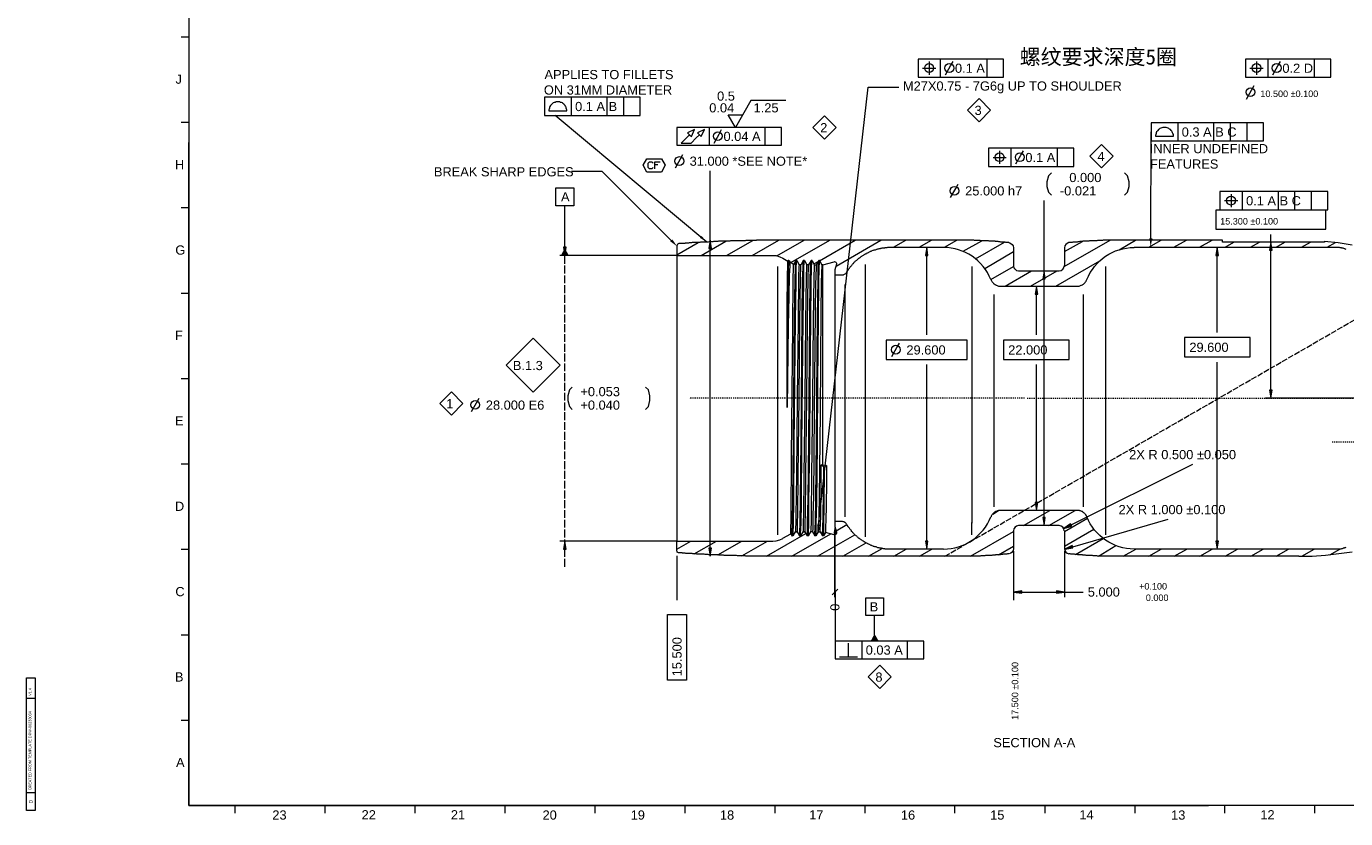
# Model space of a CAD drawing. Header units: millimetres. Extents: x 284 to 1085, y 7 to 266.
# Tile 13 of 21: x 715 to 845, y 8 to 86. Entities that reach past the tile are written whole.
import ezdxf

# ---------------------------------------------------------------- set-up
doc = ezdxf.new("R2010")
doc.units = ezdxf.units.MM
doc.linetypes.add('PDF_IMPORT', pattern=[1, 0.8, -0.2])
for name, color, linetype in [('PDF3_几何图形', 7, 'Continuous'), ('PDF3_文字', 7, 'Continuous'), ('PDF4_几何图形', 7, 'Continuous'), ('PDF4_实体填充', 7, 'Continuous'), ('PDF4_文字', 7, 'Continuous')]:
    doc.layers.add(name, color=color, linetype=linetype)
doc.styles.add('PDF F1', font='arial.ttf')
doc.styles.add('PDF SimSun', font='simsun.ttc')

msp = doc.modelspace()

# ---------------------------------------------------------------- hatches: boundary and pattern name
at = {"layer": 'PDF4_实体填充', "transparency": 33554559}
for points in [[(778.68, 64.62), (778.55, 64.81), (778.35, 64.62), (779, 64.14)], [(781.58, 64.96), (781.41, 65.16), (781.26, 64.96), (781.95, 64.55)], [(793.01, 36.83), (792.75, 36.86), (792.75, 36.83), (792.79, 36.06)], [(817.71, 36.7), (817.58, 36.94), (817.28, 36.7), (816.94, 36.47)], [(817.82, 34.57), (817.75, 34.81), (817.24, 34.57), (817.02, 34.46)], [(812.8, 30.13), (812.8, 30.37), (812, 30.24)], [(817, 30.24), (816.2, 30.37), (816.2, 30.13)]]:
    msp.add_hatch(color=256, dxfattribs=at).paths.add_polyline_path(points)

# ---------------------------------------------------------------- linework, layer by layer
at = {"layer": 'PDF3_几何图形', "lineweight": 13}
msp.add_lwpolyline([(716.09, 21.84), (716.09, 8.84), (715.23, 8.84), (715.23, 21.84)], close=True, dxfattribs=at)
for points in [[(715.23, 19.83), (716.09, 19.83)], [(715.23, 10.58), (716.09, 10.58)]]:
    msp.add_lwpolyline(points, dxfattribs=at)
at = {"layer": 'PDF4_几何图形', "lineweight": 13}
for points in [[(938.55, 9.33), (938.55, 143.27), (731.15, 143.27), (731.15, 9.33), (731.15, 74.3)], [(730.39, 84.66), (731.15, 84.66)], [(803.08, 81.6), (803.72, 81.6), (803.72, 80.94)], [(803.72, 82.25), (803.72, 81.6), (804.39, 81.6)], [(804.82, 82.47), (804.82, 80.72)], [(805.32, 80.94), (805.81, 81.82), (806.07, 82.25)], [(809.37, 82.47), (809.37, 80.72)], [(835.17, 81.6), (835.82, 81.6), (835.82, 80.94)], [(835.82, 82.25), (835.82, 81.6), (836.49, 81.6)], [(836.92, 82.47), (836.92, 80.72)], [(837.41, 80.94), (837.91, 81.82), (838.17, 82.25)], [(841.46, 82.47), (841.46, 80.72)], [(792.88, 36.83), (797.75, 79.73), (800.75, 79.73)], [(834.85, 78.56), (835.34, 79.45), (835.6, 79.88)], [(768.63, 78.74), (768.63, 76.97)], [(772.14, 78.74), (772.14, 76.97)], [(773.78, 78.74), (773.78, 76.97)], [(789.69, 78.41), (786.26, 78.41), (784.73, 75.78), (784.04, 77.01), (785.44, 77.01)], [(781.95, 64.55), (767.06, 76.97)], [(730.39, 76.3), (731.15, 76.3)], [(780.25, 75.07), (780.44, 74.88), (780.74, 75.57), (780.05, 75.27), (780.25, 75.07), (779.95, 74.77), (779.43, 74.25), (779.9, 74.25), (780.4, 74.25), (780.9, 74.77), (781.22, 75.07), (781.39, 74.88), (781.71, 75.57), (781.02, 75.27), (781.22, 75.07)], [(782.15, 75.78), (782.15, 74.04)], [(782.64, 74.25), (783.14, 75.14), (783.37, 75.57)], [(787.62, 75.78), (787.62, 74.04)], [(825.45, 64.83), (825.49, 75.35)], [(828.1, 76.24), (828.1, 74.47)], [(831.61, 76.24), (831.61, 74.47)], [(833.25, 76.24), (833.25, 74.47)], [(834.87, 76.24), (834.87, 74.47)], [(811.74, 73.74), (811.74, 71.97)], [(816.29, 73.74), (816.29, 71.97)], [(778.85, 71.82), (779.34, 72.7), (779.58, 73.13)], [(809.99, 72.85), (810.64, 72.85), (810.64, 72.21)], [(810.64, 73.5), (810.64, 72.85), (811.29, 72.85)], [(812.24, 72.21), (812.73, 73.07), (812.97, 73.5)], [(778.44, 64.7), (771.67, 71.47), (768.67, 71.47)], [(776.69, 71.86), (776.54, 71.73), (776.3, 71.73), (776.17, 71.86), (776.17, 72.27), (776.3, 72.42), (776.54, 72.42), (776.69, 72.27)], [(776.84, 71.73), (776.84, 72.42), (777.36, 72.42)], [(776.84, 72.14), (777.12, 72.14)], [(782.25, 64.73), (782.25, 71.54)], [(815.73, 71.32), (815.43, 71.04), (815.28, 70.44), (815.28, 70.01), (815.43, 69.43), (815.73, 69.15)], [(822.88, 69.15), (823.19, 69.43), (823.34, 70.01), (823.34, 70.44), (823.19, 71.04), (822.88, 71.32)], [(805.83, 68.91), (806.33, 69.79), (806.59, 70.22)], [(815, 61.73), (815, 68.63)], [(832.67, 68.61), (833.34, 68.61), (833.34, 67.96)], [(833.34, 69.25), (833.34, 68.61), (833.99, 68.61)], [(834.42, 69.49), (834.42, 67.72)], [(837.93, 69.49), (837.93, 67.72)], [(839.55, 69.49), (839.55, 67.72)], [(841.18, 69.49), (841.18, 67.72)], [(730.39, 67.92), (731.15, 67.92)], [(768.01, 63.24), (768.01, 68.11)], [(811.55, 64.49), (811.48, 64.49), (811.42, 64.49), (811.35, 64.51), (811.31, 64.51), (811.24, 64.51), (811.18, 64.53), (811.12, 64.53), (811.05, 64.53), (810.99, 64.53), (810.92, 64.55), (810.86, 64.55), (810.79, 64.55), (810.75, 64.55), (810.68, 64.58), (810.62, 64.58), (810.55, 64.58), (810.49, 64.6), (810.43, 64.6), (810.36, 64.6), (810.3, 64.6), (810.23, 64.6), (810.19, 64.62), (810.12, 64.62), (810.06, 64.62), (809.99, 64.62), (809.93, 64.64), (809.87, 64.64), (809.8, 64.64), (809.74, 64.64), (809.67, 64.64), (809.63, 64.64), (809.56, 64.66), (809.5, 64.66), (809.43, 64.66), (809.37, 64.66), (809.3, 64.66), (809.24, 64.66), (809.18, 64.68), (809.11, 64.68), (809.07, 64.68), (809, 64.68), (808.94, 64.68), (808.87, 64.68), (808.81, 64.68), (808.74, 64.7), (808.68, 64.7), (808.62, 64.7), (808.55, 64.7), (808.49, 64.7), (808.44, 64.7), (808.38, 64.7), (808.31, 64.7), (808.25, 64.7), (808.18, 64.7), (808.12, 64.73), (808.05, 64.73), (807.99, 64.73), (807.93, 64.73), (807.88, 64.73), (807.82, 64.73), (807.75, 64.73), (807.69, 64.73), (807.62, 64.73), (807.56, 64.73), (807.49, 64.73), (807.43, 64.73), (807.36, 64.73), (807.3, 64.73), (807.26, 64.73), (807.19, 64.73), (807.13, 64.73), (807.06, 64.73), (807, 64.73), (789, 64.73), (788.94, 64.73), (788.87, 64.73), (788.83, 64.73), (788.76, 64.73), (788.7, 64.73), (788.63, 64.73), (788.57, 64.73), (788.5, 64.73), (788.44, 64.73), (788.37, 64.73), (788.31, 64.73), (788.25, 64.73), (788.2, 64.73), (788.14, 64.73), (788.07, 64.73), (788.01, 64.73), (787.94, 64.73), (787.88, 64.73), (787.81, 64.73), (787.75, 64.73), (787.69, 64.73), (787.62, 64.73), (787.58, 64.73), (787.51, 64.73), (787.45, 64.73), (787.38, 64.73), (787.32, 64.73), (787.25, 64.73), (787.19, 64.73), (787.12, 64.73), (787.06, 64.73), (787, 64.73), (786.95, 64.73), (786.89, 64.73), (786.82, 64.73), (786.76, 64.7), (786.69, 64.7), (786.63, 64.7), (786.56, 64.7), (786.5, 64.7), (786.43, 64.7), (786.37, 64.7), (786.33, 64.7), (786.26, 64.7), (786.2, 64.7), (786.13, 64.7), (786.07, 64.7), (786, 64.7), (785.94, 64.7), (785.87, 64.7), (785.81, 64.7), (785.77, 64.7), (785.7, 64.68), (785.64, 64.68), (785.57, 64.68), (785.51, 64.68), (785.44, 64.68), (785.38, 64.68), (785.31, 64.68), (785.25, 64.68), (785.18, 64.68), (785.14, 64.68), (785.08, 64.68), (785.01, 64.68), (784.95, 64.68), (784.88, 64.68), (784.82, 64.66), (784.75, 64.66), (784.69, 64.66), (784.62, 64.66), (784.56, 64.66), (784.52, 64.66), (784.45, 64.66), (784.39, 64.66), (784.32, 64.66), (784.26, 64.66), (784.19, 64.64), (784.13, 64.64), (784.06, 64.64), (784, 64.64), (783.93, 64.64), (783.89, 64.64), (783.83, 64.64), (783.76, 64.64), (783.7, 64.64), (783.63, 64.64), (783.57, 64.62), (783.5, 64.62), (783.44, 64.62), (783.37, 64.62), (783.33, 64.62), (783.27, 64.62), (783.2, 64.62), (783.14, 64.62), (783.07, 64.62), (783.01, 64.6), (782.94, 64.6), (782.88, 64.6), (782.81, 64.6), (782.75, 64.6), (782.71, 64.6), (782.64, 64.6), (782.58, 64.6), (782.51, 64.58), (782.45, 64.58), (782.38, 64.58), (782.32, 64.58), (782.25, 64.58), (782.19, 64.58), (782.15, 64.58), (782.08, 64.55), (782.02, 64.55), (781.95, 64.55), (781.89, 64.55), (781.82, 64.55), (781.76, 64.55), (781.69, 64.55), (781.63, 64.53), (781.56, 64.53), (781.52, 64.53), (781.46, 64.53), (781.39, 64.53), (781.33, 64.53), (781.26, 64.51), (781.2, 64.51), (781.13, 64.51), (781.07, 64.51), (781, 64.51), (780.94, 64.51), (780.9, 64.49), (780.83, 64.49), (780.77, 64.49), (780.7, 64.49), (780.64, 64.49), (780.57, 64.49), (780.51, 64.49), (780.44, 64.47), (780.38, 64.47), (780.33, 64.47), (780.27, 64.47), (780.21, 64.47), (780.14, 64.45), (780.08, 64.45), (780.01, 64.45), (779.95, 64.45), (779.88, 64.45), (779.82, 64.45), (779.77, 64.42), (779.71, 64.42), (779.65, 64.42), (779.58, 64.42), (779.52, 64.42), (779.45, 64.4), (779.39, 64.4), (779.32, 64.4), (779.26, 64.4), (779.21, 64.4), (779.19, 64.4), (779.13, 64.38), (779.08, 64.34), (779.04, 64.3), (779.02, 64.25), (779, 64.19), (779, 63.24), (779, 36.96), (779, 35.24)], [(783.87, 63.24), (786.43, 64.7)], [(786.37, 63.24), (788.98, 64.73)], [(788.81, 63.2), (791.48, 64.73)], [(790.16, 62.53), (793.98, 64.73)], [(792.99, 62.72), (796.48, 64.73)], [(794.6, 62.2), (798.98, 64.73)], [(800.25, 64.04), (801.46, 64.73)], [(802.75, 64.04), (803.96, 64.73)], [(805.25, 64.04), (806.46, 64.73)], [(807.08, 63.65), (808.9, 64.68)], [(816.98, 62.14), (821.46, 64.73)], [(842.48, 64.62), (842.48, 64.53), (832.48, 64.53), (832.48, 64.73), (821.98, 64.73), (821.94, 64.73), (821.87, 64.73), (821.81, 64.73), (821.74, 64.73), (821.68, 64.73), (821.61, 64.73), (821.55, 64.73), (821.48, 64.73), (821.42, 64.73), (821.35, 64.73), (821.31, 64.73), (821.25, 64.73), (821.18, 64.73), (821.12, 64.73), (821.05, 64.73), (820.99, 64.73), (820.92, 64.73), (820.86, 64.73), (820.79, 64.73), (820.73, 64.7), (820.69, 64.7), (820.62, 64.7), (820.56, 64.7), (820.49, 64.7), (820.43, 64.7), (820.36, 64.7), (820.3, 64.7), (820.23, 64.7), (820.17, 64.68), (820.13, 64.68), (820.06, 64.68), (820, 64.68), (819.93, 64.68), (819.87, 64.68), (819.8, 64.68), (819.74, 64.66), (819.67, 64.66), (819.61, 64.66), (819.54, 64.66), (819.5, 64.66), (819.44, 64.66), (819.37, 64.64), (819.31, 64.64), (819.24, 64.64), (819.18, 64.64), (819.11, 64.64), (819.05, 64.64), (818.98, 64.62), (818.94, 64.62), (818.88, 64.62), (818.81, 64.62), (818.75, 64.6), (818.68, 64.6), (818.62, 64.6), (818.55, 64.6), (818.49, 64.6), (818.42, 64.58), (818.38, 64.58), (818.31, 64.58), (818.25, 64.55), (818.19, 64.55), (818.12, 64.55), (818.06, 64.55), (817.99, 64.53), (817.93, 64.53), (817.86, 64.53), (817.82, 64.53), (817.75, 64.51), (817.69, 64.51), (817.63, 64.51), (817.56, 64.49), (817.5, 64.49), (817.43, 64.49)], [(822.35, 63.8), (823.96, 64.73)], [(825.26, 64.04), (826.46, 64.73)], [(827.73, 64.04), (828.96, 64.73)], [(830.23, 64.04), (831.46, 64.73)], [(837.24, 64.53), (837.24, 65.29)], [(779, 63.3), (781.09, 64.51)], [(781.37, 63.24), (783.81, 64.64)], [(782.25, 34.55), (782.25, 63.93)], [(794.5, 61.32), (795.21, 61.32), (795.27, 61.34), (795.34, 61.34), (795.38, 61.36), (795.44, 61.39), (795.49, 61.43), (795.55, 61.47), (795.6, 61.51), (795.62, 61.56), (795.64, 61.58), (795.66, 61.62), (795.7, 61.69), (795.75, 61.73), (795.77, 61.8), (795.81, 61.84), (795.83, 61.88), (795.88, 61.95), (795.92, 61.99), (795.94, 62.05), (795.98, 62.1), (796.03, 62.14), (796.07, 62.18), (796.11, 62.25), (796.16, 62.29), (796.18, 62.33), (796.22, 62.38), (796.26, 62.42), (796.31, 62.46), (796.35, 62.53), (796.39, 62.57), (796.44, 62.61), (796.48, 62.66), (796.54, 62.7), (796.59, 62.74), (796.63, 62.79), (796.67, 62.81), (796.72, 62.85), (796.76, 62.89), (796.82, 62.94), (796.87, 62.98), (796.91, 63.02), (796.98, 63.05), (797.02, 63.09), (797.06, 63.13), (797.13, 63.15), (797.17, 63.2), (797.23, 63.24), (797.28, 63.26), (797.32, 63.3), (797.38, 63.33), (797.43, 63.37), (797.49, 63.39), (797.54, 63.41), (797.6, 63.45), (797.67, 63.48), (797.71, 63.5), (797.77, 63.54), (797.82, 63.56), (797.88, 63.58), (797.95, 63.61), (797.99, 63.65), (798.05, 63.67), (798.12, 63.69), (798.16, 63.71), (798.23, 63.74), (798.29, 63.76), (798.35, 63.78), (798.4, 63.8), (798.46, 63.8), (798.53, 63.82), (798.59, 63.84), (798.64, 63.86), (798.7, 63.89), (798.76, 63.89), (798.83, 63.91), (798.89, 63.93), (798.96, 63.93), (799, 63.95), (799.07, 63.95), (799.13, 63.97), (799.2, 63.97), (799.26, 63.99), (799.32, 63.99), (799.39, 63.99), (799.43, 64.02), (799.5, 64.02), (799.56, 64.02), (799.63, 64.02), (799.69, 64.04), (799.76, 64.04), (799.82, 64.04), (799.89, 64.04), (799.95, 64.04), (805.14, 64.04)], [(808.29, 62.92), (811.12, 64.53)], [(809.18, 61.97), (812, 63.61)], [(811.57, 64.49), (811.74, 64.42), (811.87, 64.32), (811.96, 64.17), (812, 63.99), (812, 62.23), (812.04, 62.03), (812.15, 61.88), (812.3, 61.77), (812.49, 61.73), (816.48, 61.73), (816.68, 61.77), (816.83, 61.88), (816.94, 62.03), (816.98, 62.23)], [(811.91, 64.3), (811.91, 64.32)], [(817, 63.61), (818.75, 64.6)], [(817.43, 64.49), (817.26, 64.42), (817.13, 64.32), (817.04, 64.17), (817, 63.99), (817, 62.23)], [(817.09, 64.32), (817.09, 64.3)], [(823.83, 64.04), (843.77, 64.04), (843.79, 64.04), (843.86, 64.04), (843.92, 64.04), (843.99, 64.02), (844.05, 64.02), (844.12, 64.02), (844.16, 63.99), (844.22, 63.97), (844.29, 63.97), (844.35, 63.95), (844.42, 63.93), (844.46, 63.91), (844.53, 63.89), (844.59, 63.86)], [(832.74, 64.04), (833.6, 64.53)], [(835.24, 64.04), (836.1, 64.53)], [(837.24, 50.03), (837.24, 63.74)], [(837.74, 64.04), (838.6, 64.53)], [(840.24, 64.04), (841.1, 64.53)], [(845.19, 64.25), (843.84, 64.47), (842.5, 64.6)], [(842.74, 64.04), (843.58, 64.51)], [(779, 63.24), (788.4, 63.24), (788.74, 63.22), (789.09, 63.11), (789.39, 62.98)], [(788.91, 37.01), (788.91, 62.16)], [(789.39, 62.96), (789.88, 62.68), (789.86, 62.66), (789.86, 62.44), (789.82, 60.72), (789.8, 58.15)], [(789.39, 35.52), (790.16, 35.95), (790.16, 35.97), (790.16, 36.14), (790.21, 37.61), (790.25, 43.56), (790.36, 56.21), (790.4, 60.91), (790.42, 62.05), (790.42, 62.31), (790.44, 62.36)], [(790.38, 35.76), (790.38, 35.78), (790.4, 35.93), (790.42, 36.96), (790.47, 39.08), (790.51, 44.64), (790.57, 50.87), (790.64, 56.92), (790.68, 60.63), (790.7, 61.95), (790.72, 62.64), (790.75, 62.72), (790.75, 62.74), (790.66, 62.74), (790.44, 62.36), (790.1, 62.57), (790.08, 62.57), (790.08, 62.55), (790.06, 62.42), (790.06, 62.18), (790.01, 61.3), (789.97, 59.21), (789.91, 56.38), (789.8, 48.32), (789.8, 58.15), (789.84, 61.23), (789.86, 62.25), (789.88, 62.66), (789.91, 62.72)], [(789.8, 48.32), (789.86, 56.15), (789.91, 59.57), (789.95, 61.88), (789.97, 62.53), (789.99, 62.72), (789.99, 62.74), (790.1, 62.57)], [(789.99, 62.74), (789.91, 62.74), (789.88, 62.68)], [(790.16, 35.95), (790.27, 35.76), (790.29, 35.76), (790.29, 35.91), (790.34, 37.11), (790.36, 39.31), (790.42, 45.09), (790.51, 53.37), (790.53, 57.27), (790.59, 60.8), (790.62, 62.03), (790.64, 62.61), (790.64, 62.7), (790.64, 62.72)], [(790.75, 62.74), (790.98, 62.33), (790.98, 62.31), (790.96, 62.16), (790.92, 61.06), (790.88, 56.79), (790.79, 49.29), (790.72, 41.66), (790.66, 37.76), (790.66, 37.2), (790.62, 36.3), (790.62, 36.17), (790.62, 36.14), (790.59, 36.14), (790.38, 35.76), (790.27, 35.76)], [(790.59, 36.14), (790.79, 36.14), (790.79, 36.17), (790.81, 36.27), (790.83, 37.16), (790.85, 37.76), (790.9, 41.66), (790.98, 49.29), (791.05, 56.77), (791.11, 61.04), (791.16, 62.16), (791.16, 62.29), (791.16, 62.31), (791.16, 62.33), (791.18, 62.33), (790.98, 62.33)], [(790.79, 36.14), (791.03, 35.76), (791.05, 35.91), (791.09, 37.11), (791.11, 39.31), (791.18, 45.09), (791.24, 53.37), (791.28, 57.27), (791.33, 60.8), (791.37, 62.03), (791.39, 62.61), (791.39, 62.7), (791.39, 62.72)], [(791.5, 62.74), (791.74, 62.33), (791.72, 62.31), (791.72, 62.16), (791.67, 61.06), (791.61, 56.79), (791.54, 49.29), (791.46, 41.66), (791.41, 37.76), (791.39, 37.2), (791.37, 36.3), (791.37, 36.17), (791.35, 36.17), (791.35, 36.14), (791.11, 35.76), (791.03, 35.76)], [(791.13, 35.76), (791.13, 35.78), (791.13, 35.93), (791.18, 36.96), (791.2, 39.08), (791.26, 44.64), (791.33, 50.87), (791.37, 56.92), (791.44, 60.63), (791.46, 61.95), (791.48, 62.64), (791.5, 62.72), (791.5, 62.74), (791.39, 62.74), (791.18, 62.33)], [(791.35, 36.14), (791.54, 36.14), (791.54, 36.17), (791.56, 36.27), (791.59, 37.16), (791.61, 37.76), (791.65, 41.66), (791.74, 49.29), (791.8, 56.77), (791.87, 61.04), (791.89, 62.16), (791.91, 62.29), (791.91, 62.31), (791.91, 62.33), (791.74, 62.33)], [(791.54, 36.14), (791.78, 35.76), (791.8, 35.91), (791.82, 37.11), (791.87, 39.31), (791.93, 45.09), (792, 53.37), (792.04, 57.27), (792.08, 60.8), (792.1, 62.03), (792.13, 62.61), (792.15, 62.7), (792.15, 62.72)], [(792.25, 62.74), (792.47, 62.33), (792.47, 62.31), (792.45, 62.16), (792.43, 61.06), (792.36, 56.79), (792.3, 49.29), (792.21, 41.66), (792.17, 37.76), (792.15, 37.2), (792.13, 36.3), (792.1, 36.17), (792.1, 36.14), (791.87, 35.76), (791.78, 35.76)], [(791.87, 35.76), (791.89, 35.78), (791.89, 35.93), (791.93, 36.96), (791.95, 39.08), (792.02, 44.64), (792.08, 50.87), (792.13, 56.92), (792.17, 60.63), (792.21, 61.95), (792.23, 62.64), (792.23, 62.72), (792.23, 62.74), (792.25, 62.74), (792.15, 62.74), (791.91, 62.33)], [(792.47, 62.33), (792.66, 62.33), (792.66, 62.31), (792.66, 62.29), (792.64, 62.08), (792.6, 60.35), (792.56, 57.81), (792.47, 47.78), (792.38, 39.61), (792.34, 37.76), (792.32, 36.42), (792.3, 36.17), (792.3, 36.14), (792.1, 36.14)], [(792.3, 36.14), (792.53, 35.76), (792.53, 35.91), (792.58, 37.11), (792.62, 39.31), (792.69, 45.09), (792.75, 53.37), (792.79, 57.27), (792.84, 60.8), (792.86, 62.03), (792.88, 62.61), (792.9, 62.7), (792.9, 62.72)], [(792.43, 62.4), (792.84, 62.64)], [(792.99, 62.74), (793.22, 62.33), (793.22, 62.31), (793.2, 62.1), (793.18, 61.69), (793.16, 60.35), (793.12, 57.83), (793.03, 47.78), (792.94, 39.59), (792.92, 37.76), (792.88, 36.45), (792.86, 36.19), (792.86, 36.17), (792.86, 36.14), (792.62, 35.76), (792.53, 35.76)], [(792.62, 35.76), (792.62, 35.78), (792.64, 35.93), (792.66, 36.96), (792.71, 39.08), (792.77, 44.64), (792.82, 50.87), (792.88, 56.92), (792.92, 60.63), (792.94, 61.95), (792.99, 62.64), (792.99, 62.72), (792.99, 62.74), (792.9, 62.74), (792.66, 62.33)], [(792.86, 36.14), (793.03, 36.14), (793.05, 36.14), (793.05, 36.17), (793.05, 36.32), (793.1, 37.65), (793.1, 37.76), (793.1, 37.83), (793.1, 37.87), (793.1, 37.93), (793.1, 38), (793.12, 38.06), (793.12, 38.13), (793.12, 38.19), (793.12, 38.26), (793.12, 38.32), (793.12, 38.39), (793.12, 38.45), (793.12, 38.49), (793.12, 38.56), (793.12, 38.62), (793.12, 38.69), (793.12, 38.75), (793.12, 38.82), (793.12, 38.88), (793.12, 38.95), (793.12, 39.01), (793.12, 39.08), (793.12, 39.12), (793.12, 39.18), (793.12, 39.25), (793.12, 39.31), (793.12, 39.38), (793.12, 39.44), (793.14, 39.51), (793.14, 39.57), (793.14, 39.64), (793.14, 39.68), (793.14, 39.74), (793.14, 39.81), (793.14, 39.87), (793.14, 39.94), (793.14, 40), (793.14, 40.07), (793.14, 40.13), (793.14, 40.2), (793.14, 40.26), (793.14, 40.3), (793.14, 40.37), (793.14, 40.43), (793.14, 40.5), (793.14, 40.56), (793.14, 40.63), (793.14, 40.69), (793.14, 40.76), (793.14, 40.82), (793.14, 40.89), (793.14, 40.93), (793.14, 40.99), (793.14, 41.06), (793.14, 41.12), (793.16, 41.19), (793.16, 41.25), (793.16, 41.32), (793.16, 41.38), (793.16, 41.45), (793.16, 41.51), (793.16, 41.55), (793.16, 41.62), (793.16, 41.68), (793.16, 41.75), (793.16, 41.81), (793.16, 41.88), (793.16, 41.94), (793.16, 42.01), (793.16, 42.07), (793.16, 42.14), (793.16, 42.18), (793.16, 42.24), (793.16, 42.31), (793.16, 42.37), (793.16, 42.44), (793.16, 42.5), (793.16, 42.57), (793.16, 42.63), (793.16, 42.7), (793.31, 42.7), (793.31, 62.33), (793.22, 62.33)], [(793.31, 62.33), (794.41, 62.61), (794.45, 62.64), (794.52, 62.61), (794.58, 62.59), (794.63, 62.55), (794.65, 62.48), (794.65, 62.42), (794.65, 62.38), (794.5, 61.84), (794.5, 61.32), (794.5, 38.62), (794.5, 37.16)], [(797.49, 36.83), (797.49, 62.36)], [(803.51, 55.44), (803.51, 63.24)], [(807.93, 62.16), (807.93, 37.01)], [(809.78, 60.89), (812, 62.16)], [(816.16, 60.24), (820.47, 62.72)], [(821.05, 37.01), (821.05, 62.16)], [(831.98, 55.67), (831.98, 63.24)], [(811.18, 60.24), (813.77, 61.73)], [(812.17, 61.86), (812.17, 61.88)], [(813.66, 60.24), (816.27, 61.73)], [(815, 37.55), (815, 60.93)], [(816.81, 61.88), (816.81, 61.86)], [(730.39, 59.55), (731.15, 59.55)], [(795.49, 38.56), (795.49, 60.39)], [(810.12, 39.42), (810.12, 59.4)], [(814.24, 55.44), (814.24, 59.45)], [(818.85, 39.42), (818.85, 59.4)], [(800.08, 53.32), (800.57, 54.21), (800.83, 54.64)], [(803.51, 35.24), (803.51, 52.55)], [(814.24, 39.03), (814.24, 52.55)], [(831.98, 35.24), (831.98, 52.79)], [(730.39, 51.17), (731.15, 51.17)], [(853.86, 49.25), (836.72, 49.25)], [(730.39, 42.81), (731.15, 42.81)], [(793.03, 36.14), (793.27, 35.76), (793.29, 35.76), (793.29, 35.84), (793.31, 36.55), (793.33, 37.59), (793.4, 42.48), (793.16, 42.7)], [(793.31, 42.7), (793.68, 42.65), (793.48, 42.48), (793.4, 42.48)], [(817.65, 36.83), (829.57, 42.78)], [(793.38, 35.76), (793.38, 35.78), (793.4, 35.95), (793.42, 37.01), (793.44, 38.54), (793.48, 42.48)], [(810.12, 38.6), (810.12, 39.49)], [(818.85, 38.6), (818.85, 39.49)], [(795.49, 37.63), (795.49, 38.62)], [(809.97, 37.89), (810.53, 38.24)], [(812.97, 36.75), (815.56, 38.24)], [(815.47, 36.75), (818.06, 38.24)], [(788.91, 35.86), (788.91, 37.07)], [(805.14, 34.44), (799.95, 34.44), (799.89, 34.44), (799.82, 34.44), (799.76, 34.44), (799.69, 34.46), (799.63, 34.46), (799.56, 34.46), (799.5, 34.46), (799.43, 34.46), (799.39, 34.48), (799.32, 34.48), (799.26, 34.48), (799.2, 34.51), (799.13, 34.51), (799.07, 34.53), (799, 34.53), (798.94, 34.55), (798.89, 34.55), (798.83, 34.57), (798.76, 34.59), (798.7, 34.59), (798.64, 34.61), (798.59, 34.64), (798.53, 34.66), (798.46, 34.68), (798.4, 34.68), (798.33, 34.7), (798.29, 34.72), (798.23, 34.74), (798.16, 34.77), (798.12, 34.79), (798.05, 34.81), (797.99, 34.85), (797.95, 34.87), (797.88, 34.89), (797.82, 34.92), (797.77, 34.94), (797.71, 34.98), (797.67, 35), (797.6, 35.02), (797.54, 35.07), (797.49, 35.09), (797.43, 35.11), (797.38, 35.15), (797.32, 35.17), (797.28, 35.22), (797.21, 35.26), (797.17, 35.28), (797.13, 35.33), (797.06, 35.35), (797.02, 35.39), (796.98, 35.43), (796.91, 35.48), (796.87, 35.5), (796.82, 35.54), (796.76, 35.58), (796.72, 35.63), (796.67, 35.67), (796.63, 35.71), (796.59, 35.76), (796.54, 35.8), (796.48, 35.82), (796.44, 35.86), (796.39, 35.93), (796.35, 35.97), (796.31, 36.02), (796.26, 36.06), (796.22, 36.1), (796.18, 36.14), (796.13, 36.19), (796.11, 36.25), (796.07, 36.3), (796.03, 36.34), (795.98, 36.38), (795.94, 36.45), (795.92, 36.49), (795.88, 36.53), (795.83, 36.6), (795.81, 36.64), (795.77, 36.68), (795.73, 36.75), (795.7, 36.79), (795.66, 36.86), (795.64, 36.9), (795.6, 36.96), (795.55, 37.01), (795.51, 37.05), (795.47, 37.07), (795.4, 37.11), (795.36, 37.14), (795.29, 37.14), (795.23, 37.16), (795.21, 37.16), (794.5, 37.16), (794.5, 36.66), (794.65, 36.1), (794.65, 36.06), (794.65, 35.99), (794.63, 35.95), (794.58, 35.89), (794.52, 35.86), (794.47, 35.84), (794.41, 35.86), (793.57, 36.08), (793.38, 35.76), (793.27, 35.76)], [(794.6, 36.25), (795.66, 36.86)], [(797.49, 35.65), (797.49, 36.88)], [(807.93, 35.84), (807.93, 37.05)], [(816.98, 36.25), (816.94, 36.45), (816.83, 36.6), (816.68, 36.7), (816.48, 36.75), (812.49, 36.75), (812.3, 36.7), (812.15, 36.6), (812.04, 36.45), (812, 36.25), (812, 34.48), (811.96, 34.31), (811.87, 34.16), (811.74, 34.05), (811.57, 33.99)], [(812.17, 36.6), (812.17, 36.62)], [(816.81, 36.6), (816.81, 36.62)], [(817, 36.19), (819.24, 37.48)], [(817, 34.74), (819.87, 36.4)], [(817, 36.25), (817, 34.48), (817.04, 34.31), (817.13, 34.16), (817.26, 34.05), (817.43, 33.99)], [(817.8, 34.68), (827.15, 37.39)], [(821.05, 35.84), (821.05, 37.05)], [(779, 34.46), (780.38, 35.24)], [(811.55, 33.99), (811.48, 33.99), (811.42, 33.99), (811.35, 33.97), (811.31, 33.97), (811.24, 33.97), (811.18, 33.95), (811.12, 33.95), (811.05, 33.95), (810.99, 33.95), (810.92, 33.92), (810.86, 33.92), (810.79, 33.92), (810.75, 33.92), (810.68, 33.9), (810.62, 33.9), (810.55, 33.9), (810.49, 33.9), (810.43, 33.88), (810.36, 33.88), (810.3, 33.88), (810.23, 33.88), (810.19, 33.86), (810.12, 33.86), (810.06, 33.86), (809.99, 33.86), (809.93, 33.86), (809.87, 33.84), (809.8, 33.84), (809.74, 33.84), (809.67, 33.84), (809.63, 33.84), (809.56, 33.82), (809.5, 33.82), (809.43, 33.82), (809.37, 33.82), (809.3, 33.82), (809.24, 33.82), (809.18, 33.8), (809.11, 33.8), (809.05, 33.8), (809, 33.8), (808.94, 33.8), (808.87, 33.8), (808.81, 33.8), (808.74, 33.77), (808.68, 33.77), (808.62, 33.77), (808.55, 33.77), (808.49, 33.77), (808.44, 33.77), (808.38, 33.77), (808.31, 33.77), (808.25, 33.77), (808.18, 33.77), (808.12, 33.75), (808.05, 33.75), (807.99, 33.75), (807.93, 33.75), (807.86, 33.75), (807.82, 33.75), (807.75, 33.75), (807.69, 33.75), (807.62, 33.75), (807.56, 33.75), (807.49, 33.75), (807.43, 33.75), (807.36, 33.75), (807.3, 33.75), (807.24, 33.75), (807.19, 33.75), (807.13, 33.75), (807.06, 33.75), (807, 33.75), (789, 33.75), (788.94, 33.75), (788.87, 33.75), (788.81, 33.75), (788.74, 33.75), (788.68, 33.75), (788.61, 33.75), (788.55, 33.75), (788.5, 33.75), (788.44, 33.75), (788.37, 33.75), (788.31, 33.75), (788.25, 33.75), (788.18, 33.75), (788.12, 33.75), (788.05, 33.75), (787.99, 33.75), (787.92, 33.75), (787.88, 33.75), (787.81, 33.75), (787.75, 33.75), (787.69, 33.75), (787.62, 33.75), (787.56, 33.75), (787.49, 33.75), (787.43, 33.75), (787.36, 33.75), (787.32, 33.75), (787.25, 33.75), (787.19, 33.75), (787.12, 33.75), (787.06, 33.75), (787, 33.75), (786.93, 33.75), (786.87, 33.75), (786.8, 33.77), (786.74, 33.77), (786.69, 33.77), (786.63, 33.77), (786.56, 33.77), (786.5, 33.77), (786.43, 33.77), (786.37, 33.77), (786.31, 33.77), (786.24, 33.77), (786.18, 33.77), (786.11, 33.77), (786.07, 33.77), (786, 33.77), (785.94, 33.77), (785.87, 33.77), (785.81, 33.77), (785.75, 33.77), (785.68, 33.8), (785.62, 33.8), (785.55, 33.8), (785.49, 33.8), (785.44, 33.8), (785.38, 33.8), (785.31, 33.8), (785.25, 33.8), (785.18, 33.8), (785.12, 33.8), (785.06, 33.8), (784.99, 33.8), (784.93, 33.8), (784.86, 33.82), (784.82, 33.82), (784.75, 33.82), (784.69, 33.82), (784.62, 33.82), (784.56, 33.82), (784.49, 33.82), (784.43, 33.82), (784.37, 33.82), (784.3, 33.82), (784.26, 33.82), (784.19, 33.84), (784.13, 33.84), (784.06, 33.84), (784, 33.84), (783.93, 33.84), (783.87, 33.84), (783.81, 33.84), (783.74, 33.84), (783.68, 33.84), (783.63, 33.84), (783.57, 33.86), (783.5, 33.86), (783.44, 33.86), (783.37, 33.86), (783.31, 33.86), (783.24, 33.86), (783.18, 33.86), (783.12, 33.86), (783.07, 33.88), (783.01, 33.88), (782.94, 33.88), (782.88, 33.88), (782.81, 33.88), (782.75, 33.88), (782.68, 33.88), (782.62, 33.88), (782.55, 33.9), (782.49, 33.9), (782.45, 33.9), (782.38, 33.9), (782.32, 33.9), (782.25, 33.9), (782.19, 33.9), (782.12, 33.9), (782.06, 33.92), (781.99, 33.92), (781.93, 33.92), (781.89, 33.92), (781.82, 33.92), (781.76, 33.92), (781.69, 33.95), (781.63, 33.95), (781.56, 33.95), (781.5, 33.95), (781.43, 33.95), (781.37, 33.95), (781.3, 33.95), (781.26, 33.97), (781.2, 33.97), (781.13, 33.97), (781.07, 33.97), (781, 33.97), (780.94, 33.97), (780.87, 33.99), (780.81, 33.99), (780.74, 33.99), (780.7, 33.99), (780.64, 33.99), (780.57, 33.99), (780.51, 34.01), (780.44, 34.01), (780.38, 34.01), (780.31, 34.01), (780.25, 34.01), (780.18, 34.01), (780.12, 34.03), (780.08, 34.03), (780.01, 34.03), (779.95, 34.03), (779.88, 34.03), (779.82, 34.05), (779.75, 34.05), (779.69, 34.05), (779.62, 34.05), (779.56, 34.05), (779.52, 34.08), (779.45, 34.08), (779.39, 34.08), (779.32, 34.08), (779.26, 34.08), (779.19, 34.08), (779.15, 34.1), (779.08, 34.12), (779.04, 34.16), (779.02, 34.23), (779, 34.29), (779, 35.24), (788.4, 35.24)], [(780.7, 33.99), (782.88, 35.24)], [(783.01, 33.88), (785.38, 35.24)], [(785.36, 33.8), (787.88, 35.24)], [(787.79, 33.75), (791.65, 35.97)], [(788.4, 35.24), (788.74, 35.26), (789.09, 35.37), (789.39, 35.5)], [(790.27, 33.75), (794.09, 35.95)], [(792.77, 33.75), (796.46, 35.86)], [(794.5, 29.74), (794.5, 36.14), (794.5, 29.74)], [(794.5, 29.74), (794.5, 36.14), (794.5, 29.74)], [(794.5, 36.06), (794.52, 24.57)], [(795.27, 33.75), (797.56, 35.07)], [(807.8, 33.75), (812, 36.19)], [(818.08, 33.92), (820.79, 35.5)], [(730.39, 34.44), (731.15, 34.44)], [(779, 33.8), (779, 29.46)], [(779.02, 34.18), (779.02, 34.14)], [(797.77, 33.75), (799.11, 34.51)], [(800.27, 33.75), (801.48, 34.44)], [(802.77, 33.75), (803.98, 34.44)], [(810.53, 33.9), (812, 34.74)], [(811.91, 34.16), (811.91, 34.18)], [(812, 34.25), (812, 29.74)], [(812, 33.99), (812, 29.46)], [(817, 34.25), (817, 29.74)], [(817.09, 34.18), (817.09, 34.16)], [(839.98, 33.75), (821.98, 33.75), (821.94, 33.75), (821.87, 33.75), (821.81, 33.75), (821.74, 33.75), (821.68, 33.75), (821.61, 33.75), (821.55, 33.75), (821.48, 33.75), (821.42, 33.75), (821.35, 33.75), (821.31, 33.75), (821.25, 33.75), (821.18, 33.75), (821.12, 33.75), (821.05, 33.75), (820.99, 33.75), (820.92, 33.75), (820.86, 33.75), (820.79, 33.77), (820.73, 33.77), (820.69, 33.77), (820.62, 33.77), (820.56, 33.77), (820.49, 33.77), (820.43, 33.77), (820.36, 33.77), (820.3, 33.77), (820.23, 33.77), (820.17, 33.8), (820.13, 33.8), (820.06, 33.8), (820, 33.8), (819.93, 33.8), (819.87, 33.8), (819.8, 33.8), (819.74, 33.82), (819.67, 33.82), (819.61, 33.82), (819.54, 33.82), (819.5, 33.82), (819.44, 33.82), (819.37, 33.84), (819.31, 33.84), (819.24, 33.84), (819.18, 33.84), (819.11, 33.84), (819.05, 33.86), (818.98, 33.86), (818.94, 33.86), (818.88, 33.86), (818.81, 33.86), (818.75, 33.88), (818.68, 33.88), (818.62, 33.88), (818.55, 33.88), (818.49, 33.9), (818.42, 33.9), (818.38, 33.9), (818.31, 33.9), (818.25, 33.92), (818.19, 33.92), (818.12, 33.92), (818.06, 33.92), (817.99, 33.95), (817.93, 33.95), (817.86, 33.95), (817.82, 33.95), (817.75, 33.97), (817.69, 33.97), (817.63, 33.97), (817.56, 33.99), (817.5, 33.99), (817.43, 33.99)], [(820.32, 33.77), (822.04, 34.79)], [(822.76, 33.75), (823.98, 34.44)], [(844.57, 34.61), (844.5, 34.59), (844.46, 34.57), (844.4, 34.55), (844.33, 34.53), (844.27, 34.51), (844.22, 34.48), (844.16, 34.48), (844.09, 34.46), (844.03, 34.46), (843.97, 34.46), (843.9, 34.44), (843.84, 34.44), (843.77, 34.44), (823.83, 34.44)], [(825.26, 33.75), (826.48, 34.44)], [(827.76, 33.75), (828.98, 34.44)], [(830.26, 33.75), (831.46, 34.44)], [(832.76, 33.75), (833.96, 34.44)], [(835.26, 33.75), (836.46, 34.44)], [(837.76, 33.75), (838.96, 34.44)], [(839.98, 33.75), (841.29, 33.77), (842.59, 33.86), (843.9, 34.01), (845.19, 34.2)], [(840.26, 33.75), (841.46, 34.44)], [(843.02, 33.9), (843.99, 34.46)], [(794.78, 30.54), (794.22, 29.96), (794.78, 30.54)], [(794.78, 30.54), (794.22, 29.96), (794.78, 30.54)], [(812.8, 30.24), (816.2, 30.24)], [(817, 30.24), (818.83, 30.24)], [(798.38, 25.43), (798.38, 27.93)], [(730.39, 26.06), (731.15, 26.06)], [(794.95, 23.9), (795.83, 23.9), (795.83, 24.57), (795.83, 25.22)], [(797.13, 25.43), (797.13, 23.69)], [(801.57, 25.43), (801.57, 23.69)], [(795.83, 23.9), (796.7, 23.9)], [(730.39, 17.69), (731.15, 17.69)], [(908.57, 9.33), (938.55, 9.33), (731.15, 9.33), (831.1, 9.33)], [(735.65, 9.33), (735.65, 8.58)], [(744.49, 9.33), (744.49, 8.58)], [(753.3, 9.33), (753.3, 8.58)], [(762.12, 9.33), (762.12, 8.58)], [(770.94, 9.33), (770.94, 8.58)], [(779.77, 9.33), (779.77, 8.58)], [(788.59, 9.33), (788.59, 8.58)], [(797.41, 9.33), (797.41, 8.58)], [(806.22, 9.33), (806.22, 8.58)], [(815.06, 9.33), (815.06, 8.58)], [(823.88, 9.33), (823.88, 8.58)], [(832.69, 9.33), (832.69, 8.58)], [(841.51, 9.33), (841.51, 8.58)]]:
    msp.add_lwpolyline(points, dxfattribs=at)
for points in [[(811.01, 80.72), (811.01, 82.47), (802.64, 82.47), (802.64, 80.72)], [(843.1, 80.72), (843.1, 82.47), (834.74, 82.47), (834.74, 80.72)], [(775.4, 76.97), (775.4, 78.74), (766.02, 78.74), (766.02, 76.97)], [(766.45, 77.42), (767.34, 77.42), (768.2, 77.42), (768.2, 77.51), (768.18, 77.59), (768.16, 77.68), (768.13, 77.77), (768.09, 77.85), (768.05, 77.92), (767.98, 78), (767.92, 78.07), (767.83, 78.13), (767.77, 78.18), (767.68, 78.22), (767.6, 78.24), (767.51, 78.28), (767.42, 78.28), (767.23, 78.28), (767.14, 78.28), (767.06, 78.24), (766.97, 78.22), (766.88, 78.18), (766.82, 78.13), (766.73, 78.07), (766.67, 78), (766.6, 77.92), (766.56, 77.85), (766.52, 77.77), (766.5, 77.68), (766.47, 77.59), (766.45, 77.51)], [(808.62, 78.61), (809.76, 77.47), (808.62, 76.34), (807.49, 77.47)], [(793.48, 76.93), (794.6, 75.78), (793.48, 74.64), (792.34, 75.78)], [(789.26, 74.04), (789.26, 75.78), (779, 75.78), (779, 74.04)], [(836.51, 74.47), (836.51, 76.24), (825.49, 76.24), (825.49, 74.47)], [(825.92, 74.92), (826.81, 74.92), (827.67, 74.92), (827.67, 75.01), (827.67, 75.09), (827.63, 75.2), (827.6, 75.27), (827.56, 75.35), (827.52, 75.42), (827.45, 75.5), (827.39, 75.57), (827.3, 75.63), (827.24, 75.68), (827.15, 75.72), (827.07, 75.74), (826.98, 75.78), (826.89, 75.78), (826.72, 75.78), (826.64, 75.78), (826.53, 75.74), (826.44, 75.72), (826.35, 75.68), (826.29, 75.63), (826.23, 75.57), (826.14, 75.5), (826.1, 75.42), (826.03, 75.35), (825.99, 75.27), (825.97, 75.2), (825.95, 75.09), (825.92, 75.01)], [(817.93, 71.97), (817.93, 73.74), (809.54, 73.74), (809.54, 71.97)], [(820.62, 74.1), (821.76, 72.98), (820.62, 71.84), (819.48, 72.98)], [(775.68, 72.08), (776.05, 72.72), (776.76, 72.72), (777.49, 72.72), (777.86, 72.08), (777.49, 71.41), (776.76, 71.41), (776.05, 71.41)], [(767.14, 68.11), (767.14, 69.86), (768.89, 69.86), (768.89, 68.11)], [(842.82, 67.72), (842.82, 69.49), (832.24, 69.49), (832.24, 67.72)], [(831.85, 67.66), (831.85, 65.8), (842.61, 65.8), (842.61, 67.66)], [(782.38, 63.93), (782.25, 64.73), (782.12, 63.93)], [(803.61, 63.24), (803.51, 64.04), (803.38, 63.24)], [(832.11, 63.24), (831.98, 64.04), (831.85, 63.24)], [(837.35, 63.74), (837.24, 64.53), (837.11, 63.74)], [(815.12, 60.93), (815, 61.73), (814.87, 60.93)], [(814.37, 59.45), (814.24, 60.24), (814.11, 59.45)], [(799.52, 54.92), (799.52, 53.04), (807.47, 53.04), (807.47, 54.92)], [(811.03, 54.92), (811.03, 53.04), (817.45, 53.04), (817.45, 54.92)], [(828.77, 55.18), (828.77, 53.3), (835.19, 53.3), (835.19, 55.18)], [(756.9, 49.88), (758.03, 48.73), (756.9, 47.59), (755.76, 48.73)], [(837.11, 50.03), (837.24, 49.25), (837.35, 50.03)], [(814.11, 39.03), (814.24, 38.24), (814.37, 39.03)], [(814.87, 37.55), (815, 36.75), (815.12, 37.55)], [(817.58, 36.94), (816.94, 36.47), (817.71, 36.7)], [(794.5, 29.74), (794.5, 36.14)], [(803.38, 35.24), (803.51, 34.44), (803.61, 35.24)], [(831.85, 35.24), (831.98, 34.44), (832.11, 35.24)], [(782.12, 34.55), (782.25, 33.75), (782.38, 34.55)], [(817.75, 34.81), (817.02, 34.46), (817.82, 34.57)], [(794.78, 30.54), (794.22, 29.96)], [(812.8, 30.37), (812, 30.24), (812.8, 30.13)], [(816.2, 30.13), (817, 30.24), (816.2, 30.37)], [(797.51, 27.93), (797.51, 29.68), (799.26, 29.68), (799.26, 27.93)], [(778.07, 21.62), (778.07, 28.04), (779.95, 28.04), (779.95, 21.62)], [(803.2, 23.69), (803.2, 25.43), (794.52, 25.43), (794.52, 23.69)], [(798.89, 23.06), (800.01, 21.94), (798.89, 20.8), (797.75, 21.94)]]:
    msp.add_lwpolyline(points, close=True, dxfattribs=at)
at = {"layer": 'PDF4_几何图形', "color": 12, "linetype": 'PDF_IMPORT', "lineweight": 13, "ltscale": 0.958333, "true_color": 0xb50000}
msp.add_lwpolyline([(768.01, 32.72), (768.01, 65.78)], dxfattribs=at)
at = {"layer": 'PDF4_几何图形', "lineweight": 25}
for points in [[(825.34, 64.83), (825.58, 64.83)], [(794.37, 36.06), (794.63, 36.06)]]:
    msp.add_lwpolyline(points, close=True, dxfattribs=at)
at = {"layer": 'PDF4_几何图形', "color": 12, "lineweight": 13, "true_color": 0xb50000}
for points in [[(767.9, 64.04), (768.01, 63.24), (768.13, 64.04)], [(764.9, 55.13), (767.57, 52.48), (764.9, 49.83), (762.25, 52.48)], [(768.13, 34.46), (768.01, 35.24), (767.9, 34.46)]]:
    msp.add_lwpolyline(points, close=True, dxfattribs=at)
at = {"layer": 'PDF4_几何图形', "lineweight": 13}
for points in [[(809.8, 60.87), (809.82, 60.8), (809.84, 60.76), (809.89, 60.7), (809.91, 60.65), (809.95, 60.61), (809.99, 60.54), (810.04, 60.5), (810.08, 60.46), (810.12, 60.44), (810.19, 60.39), (810.23, 60.35), (810.3, 60.33), (810.34, 60.31), (810.4, 60.29), (810.47, 60.26), (810.53, 60.24), (810.6, 60.24), (810.66, 60.24), (810.71, 60.24), (810.73, 60.24), (818.27, 60.24), (818.31, 60.24), (818.38, 60.24), (818.44, 60.24), (818.51, 60.26), (818.57, 60.29), (818.64, 60.31), (818.68, 60.33), (818.75, 60.35), (818.79, 60.39), (818.85, 60.42), (818.9, 60.46), (818.94, 60.5), (818.98, 60.54), (819.03, 60.59), (819.07, 60.65), (819.11, 60.7), (819.13, 60.74), (819.16, 60.8), (819.2, 60.87, -0.308554), (823.83, 64.02)], [(793.68, 42.65, -0.004272), (793.61, 37.67), (793.57, 36.25), (793.57, 36.1), (793.57, 36.08)], [(823.83, 34.46, -0.307171), (819.2, 37.61), (819.18, 37.67), (819.13, 37.72), (819.11, 37.78), (819.07, 37.83), (819.03, 37.87), (819, 37.93), (818.94, 37.98), (818.9, 38.02), (818.85, 38.04), (818.81, 38.08), (818.75, 38.13), (818.7, 38.15), (818.64, 38.17), (818.57, 38.19), (818.51, 38.21), (818.47, 38.24), (818.4, 38.24), (818.34, 38.24), (818.27, 38.24), (810.73, 38.24), (810.66, 38.24), (810.6, 38.24), (810.53, 38.24), (810.47, 38.21), (810.43, 38.19), (810.36, 38.17), (810.3, 38.15), (810.25, 38.13), (810.19, 38.08), (810.15, 38.06), (810.08, 38.02), (810.04, 37.98), (809.99, 37.93), (809.95, 37.89), (809.91, 37.85), (809.89, 37.78), (809.84, 37.74), (809.82, 37.67), (809.8, 37.61)]]:
    msp.add_lwpolyline(points, format="xyb", dxfattribs=at)
at = {"layer": 'PDF4_几何图形', "color": 12, "lineweight": 13, "true_color": 0xb50000}
for points in [[(779, 63.24), (767.51, 63.24)], [(758.87, 47.94), (759.36, 48.8), (759.6, 49.25)], [(768.74, 50.33), (768.46, 50.05), (768.31, 49.47), (768.31, 49.01), (768.46, 48.43), (768.74, 48.15)], [(775.92, 48.15), (776.22, 48.43), (776.35, 49.01), (776.35, 49.47), (776.22, 50.05), (775.92, 50.33)], [(779, 35.24), (767.51, 35.24)]]:
    msp.add_lwpolyline(points, dxfattribs=at)
at = {"layer": 'PDF4_几何图形', "linetype": 'PDF_IMPORT', "lineweight": 13, "ltscale": 0.694392}
msp.add_lwpolyline([(805.27, 33.75), (849.42, 59.23)], dxfattribs=at)
at = {"layer": 'PDF4_几何图形', "linetype": 'PDF_IMPORT', "lineweight": 13, "ltscale": 0.136667}
for points in [[(813.08, 49.25), (780.21, 49.25)], [(813.34, 49.25), (845.56, 49.25), (845.71, 49.25)]]:
    msp.add_lwpolyline(points, dxfattribs=at)
at = {"layer": 'PDF4_几何图形', "linetype": 'PDF_IMPORT', "lineweight": 13, "ltscale": 0.135}
msp.add_lwpolyline([(843.23, 44.98), (848.06, 44.98)], dxfattribs=at)
at = {"layer": 'PDF4_几何图形', "lineweight": 13}
for centre in [(803.72, 81.61), (805.71, 81.61), (835.82, 81.61), (837.8, 81.61), (835.24, 79.24), (783.01, 74.93), (779.24, 72.49), (810.64, 72.86), (812.61, 72.86), (806.22, 69.58), (833.32, 68.61), (800.47, 54)]:
    msp.add_circle(centre, 0.429, dxfattribs=at)
at = {"layer": 'PDF4_几何图形', "color": 12, "lineweight": 13, "true_color": 0xb50000}
msp.add_circle((759.23, 48.59), 0.429, dxfattribs=at)
at = {"layer": 'PDF4_几何图形', "lineweight": 13}
for centre, radius, start, end in [((805.14, 59.03), 4.99, 21.6699, 89.9717), ((805.15, 39.43), 4.97, 269.8836, 338.4749)]:
    msp.add_arc(centre, radius, start, end, dxfattribs=at)
at = {"layer": 'PDF4_实体填充', "lineweight": 25, "transparency": 33554559}
for points in [[(782.25, 64.73), (782.38, 63.93), (782.12, 63.93)], [(825.34, 64.83), (825.58, 64.83), (825.45, 64.04)], [(768.01, 63.93), (768.41, 63.24), (767.62, 63.24)], [(803.51, 64.04), (803.61, 63.24), (803.38, 63.24)], [(831.98, 64.04), (832.11, 63.24), (831.85, 63.24)], [(837.24, 64.53), (837.35, 63.74), (837.11, 63.74)], [(815, 61.73), (815.12, 60.93), (814.87, 60.93)], [(814.24, 60.24), (814.37, 59.45), (814.11, 59.45)], [(837.11, 50.03), (837.35, 50.03), (837.24, 49.25)], [(814.11, 39.03), (814.37, 39.03), (814.24, 38.24)], [(814.87, 37.55), (815.12, 37.55), (815, 36.75)], [(794.5, 36.86), (794.63, 36.06), (794.37, 36.06)], [(803.38, 35.24), (803.61, 35.24), (803.51, 34.44)], [(831.85, 35.24), (832.11, 35.24), (831.98, 34.44)], [(782.12, 34.55), (782.38, 34.55), (782.25, 33.75)], [(798.38, 26.14), (798.79, 25.43), (797.99, 25.43)]]:
    msp.add_solid(points, dxfattribs=at)
at = {"layer": 'PDF4_实体填充', "color": 12, "lineweight": 25, "true_color": 0xb50000, "transparency": 33554559}
for points in [[(767.9, 64.04), (768.13, 64.04), (768.01, 63.24)], [(768.01, 35.24), (768.13, 34.46), (767.9, 34.46)]]:
    msp.add_solid(points, dxfattribs=at)

# ---------------------------------------------------------------- texts
at = {"layer": 'PDF3_文字', "color": 12, "true_color": 0xc00000, "insert": (812.61, 82.62), "char_height": 1.507, "attachment_point": 4, "style": 'PDF SimSun'}
msp.add_mtext('螺纹要求深度5圈', dxfattribs=at)
at = {"layer": 'PDF3_文字', "attachment_point": 4, "rotation": 90, "style": 'PDF F1'}
for s, insert, char_height in [('V1.4', (715.58, 20.07), 0.264), ('CREATED FROM TEMPLATE DRW-00233034', (715.58, 10.82), 0.2638), ('D', (715.66, 9.51), 0.357)]:
    msp.add_mtext(s, dxfattribs=dict(at, insert=insert, char_height=char_height))
at = {"layer": 'PDF4_文字', "attachment_point": 4, "style": 'PDF F1'}
for s, insert, char_height in [('APPLIES TO FILLETS', (766.02, 80.96), 0.9001), ('0.1 A', (806.26, 81.58), 0.9), ('0.2 D', (838.36, 81.58), 0.9), ('J', (729.85, 80.51), 0.9), ('M27X0.75 - 7G6g UP TO SHOULDER', (801.16, 79.71), 0.9001), ('ON 31MM DIAMETER', (765.96, 79.45), 0.9001), ('0.5', (782.94, 78.85), 0.9), ('10.500 ±0.100', (836.2, 79.08), 0.6363), ('0.1 A B', (769.02, 77.83), 0.9), ('0.04', (782.17, 77.7), 0.9), ('1.25', (786.52, 77.7), 0.9), ('3', (808.18, 77.45), 0.9), ('2', (793.05, 75.76), 0.9), ('0.04 A', (783.57, 74.9), 0.9), ('0.3 A B C', (828.49, 75.33), 0.9), ('INNER UNDEFINED', (825.36, 73.7), 0.9001), ('H', (729.79, 72.14), 0.9), ('31.000 *SEE NOTE*', (780.25, 72.47), 0.9001), ('0.1 A', (813.16, 72.83), 0.9), ('4', (820.23, 72.94), 0.9), ('FEATURES', (825.38, 72.19), 0.9), ('BREAK SHARP EDGES', (755.18, 71.43), 0.9001), ('0.000', (817.47, 70.87), 0.9), ('25.000 h7', (807.26, 69.56), 0.9), ('-0.021', (816.55, 69.56), 0.9), ('A', (767.64, 68.98), 0.9), ('0.1 A B C', (834.8, 68.59), 0.9), ('15.300 ±0.100', (832.26, 66.58), 0.6363), ('G', (729.83, 63.76), 0.9), ('F', (729.79, 55.4), 0.9), ('29.600', (801.5, 53.97), 0.9), ('22.000', (811.48, 53.97), 0.9), ('29.600', (829.24, 54.23), 0.9), ('1', (756.39, 48.71), 0.9), ('E', (729.79, 47.03), 0.9), ('2X R 0.500 ±0.050', (823.34, 43.71), 0.9001), ('D', (729.79, 38.65), 0.9), ('2X R 1.000 ±0.100', (822.3, 38.32), 0.9001), ('+0.100', (824.31, 30.8), 0.636), ('C', (729.83, 30.28), 0.9), ('5.000', (819.28, 30.24), 0.9), ('0.000', (824.97, 29.68), 0.636), ('B', (797.9, 28.8), 0.9), ('0.03 A', (797.51, 24.55), 0.9), ('B', (729.79, 21.92), 0.9), ('8', (798.46, 21.9), 0.9), ('SECTION A-A', (810.02, 15.48), 0.9001), ('A', (729.9, 13.54), 0.9), ('23', (739.34, 8.38), 0.9), ('22', (748.09, 8.41), 0.9), ('21', (756.84, 8.41), 0.9), ('20', (765.83, 8.38), 0.9), ('19', (774.47, 8.38), 0.9), ('18', (783.22, 8.38), 0.9), ('17', (791.97, 8.41), 0.9), ('16', (800.96, 8.38), 0.9), ('15', (809.71, 8.38), 0.9), ('14', (818.46, 8.41), 0.9), ('13', (827.45, 8.38), 0.9), ('12', (836.2, 8.41), 0.9)]:
    msp.add_mtext(s, dxfattribs=dict(at, insert=insert, char_height=char_height))
at = {"layer": 'PDF4_文字', "color": 12, "true_color": 0xb50000, "char_height": 0.9, "attachment_point": 4, "style": 'PDF F1'}
for s, insert in [('B.1.3', (762.92, 52.44)), ('+0.053', (769.54, 49.88)), ('28.000 E6', (760.27, 48.56)), ('+0.040', (769.54, 48.56))]:
    msp.add_mtext(s, dxfattribs=dict(at, insert=insert))
at = {"layer": 'PDF4_文字', "attachment_point": 4, "style": 'PDF F1'}
for s, insert, char_height, rotation in [('0', (794.48, 29.1), 0.9, 270), ('15.500', (779.02, 21.98), 0.9, 90), ('17.500 ±0.100', (812.15, 17.71), 0.6363, 90)]:
    msp.add_mtext(s, dxfattribs=dict(at, insert=insert, char_height=char_height, rotation=rotation))

doc.saveas('drawing.dxf')
